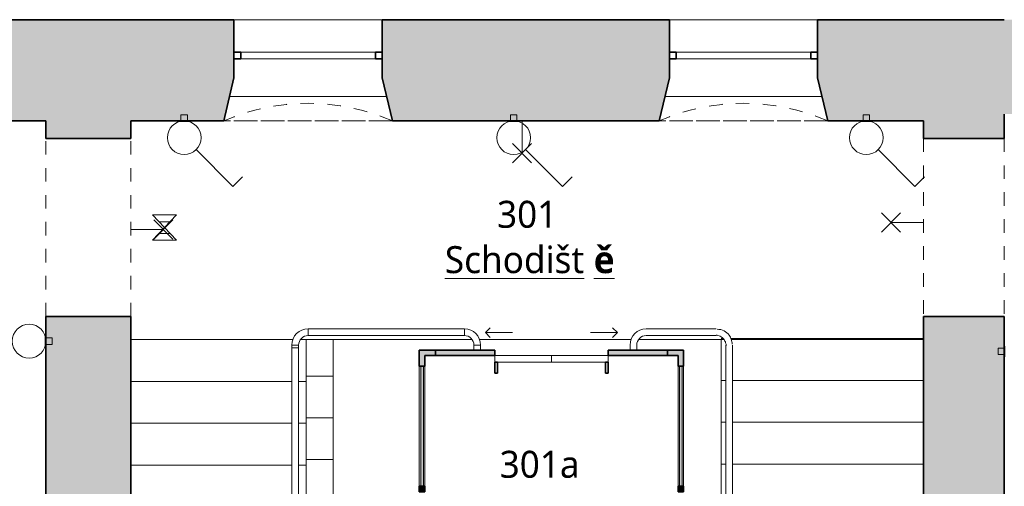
# Model space of a CAD drawing. Header units: metres. Extents: x -0.2 to 46.4, y -4.9 to 28.
# Tile 6 of 15: x 10.5 to 17.8, y 11.3 to 14.7. Entities that reach past the tile are written whole.
import ezdxf

# ---------------------------------------------------------------- set-up
doc = ezdxf.new("R2010")
doc.units = ezdxf.units.M
for name, pattern in [('AV - Cerch_ 1 tecka 4mm', [0.006, 0.004, -0.001, 0, -0.001]), ('AV - Cerch_ 2 tecky 2mm', [0.0038, 0.002, -0.0006, 0, -0.0006, 0, -0.0006]), ('AV - Cerch_ 2 tecky 4mm', [0.008, 0.004, -0.0015, 0, -0.001, 0, -0.0015])]:
    doc.linetypes.add(name, pattern=pattern)
doc.layers.add('AV-MISTNOSTI', color=5, linetype='Continuous', lineweight=5, true_color=0x0000ff)
doc.layers.add('AV-TEXTY', color=5, linetype='Continuous', lineweight=13, true_color=0x0000ff)
doc.layers.add('AV-SRAFY', color=7, linetype='Continuous', lineweight=35)
doc.layers.add('AV-STAVBA', color=7, linetype='Continuous', lineweight=18)
doc.styles.add('Trebuchet MS_B', font='trebuc.ttf', dxfattribs={"height": 0.2})

# ---------------------------------------------------------------- blocks, each defined once
blk = doc.blocks.new('GM_Otvor_obdélníkový - 1320x2750-1000893-3NP')
at = {"layer": 'AV-STAVBA', "color": 254, "linetype": 'AV - Cerch_ 1 tecka 4mm', "lineweight": 13, "true_color": 0xcccccc}
for p, q in [((-0.66, 0.315), (0.66, 0.315)), ((-0.66, -0.315), (0.66, -0.315)), ((-0.66, -0.315), (0.66, -0.315))]:
    blk.add_line(p, q, dxfattribs=at)
blk = doc.blocks.new('GM_Otvor_obdélníkový - 1320x2750-1001117-3NP')
at = {"layer": 'AV-STAVBA', "color": 254, "linetype": 'AV - Cerch_ 1 tecka 4mm', "lineweight": 13, "true_color": 0xcccccc}
for p, q in [((-0.66, 0.3), (0.66, 0.3)), ((-0.66, -0.3), (0.66, -0.3)), ((-0.66, -0.3), (0.66, -0.3))]:
    blk.add_line(p, q, dxfattribs=at)
blk = doc.blocks.new('Systémový panel - Prosklený panel - Interiérový-1045395-3NP')
at = {"layer": 'AV-STAVBA', "true_color": 0xcccccc}
blk.add_hatch(color=254, dxfattribs=at).paths.add_polyline_path([(-0.445, 0.01), (-0.445, -0.01), (0.445, -0.01), (0.445, 0.01), (0.0058, 0.01)])
at = {"layer": 'AV-STAVBA', "color": 254, "true_color": 0xcccccc}
for p, q in [((0.445, 0.01), (-0.445, 0.01)), ((-0.445, 0.01), (-0.445, -0.01)), ((0.445, -0.01), (0.445, 0.01)), ((-0.445, -0.01), (0.445, -0.01))]:
    blk.add_line(p, q, dxfattribs=at)
blk = doc.blocks.new('L Corner Mullion - 100x100-1395317-3NP')
at = {"layer": 'AV-STAVBA', "true_color": 0xcccccc}
blk.add_hatch(color=254, dxfattribs=at).paths.add_polyline_path([(-0.02, 0.1), (-0.02, 0.02), (-0.1, 0.02), (-0.1, -0.02), (0.02, -0.02), (0.02, 0.1)])
at = {"layer": 'AV-STAVBA', "color": 254, "lineweight": 35, "true_color": 0xcccccc}
for p, q in [((0.02, 0.1), (-0.02, 0.1)), ((-0.02, 0.1), (-0.02, 0.02)), ((0.02, -0.02), (0.02, 0.1)), ((-0.02, 0.02), (-0.1, 0.02)), ((-0.1, 0.02), (-0.1, -0.02)), ((-0.1, -0.02), (0.02, -0.02))]:
    blk.add_line(p, q, dxfattribs=at)
blk = doc.blocks.new('L Corner Mullion - 100x100-1395318-3NP')
at = {"layer": 'AV-STAVBA', "true_color": 0xcccccc}
blk.add_hatch(color=254, dxfattribs=at).paths.add_polyline_path([(0.02, 0.1), (0.02, -0.02), (-0.1, -0.02), (-0.1, 0.02), (-0.02, 0.02), (-0.02, 0.1)])
at = {"layer": 'AV-STAVBA', "color": 254, "lineweight": 35, "true_color": 0xcccccc}
for p, q in [((-0.02, 0.1), (0.02, 0.1)), ((-0.02, 0.02), (-0.02, 0.1)), ((0.02, 0.1), (0.02, -0.02)), ((-0.1, -0.02), (-0.1, 0.02)), ((-0.1, 0.02), (-0.02, 0.02)), ((0.02, -0.02), (-0.1, -0.02))]:
    blk.add_line(p, q, dxfattribs=at)
blk = doc.blocks.new('Obdélníková příčel - Koncepční příčel interiérová 40_40-1045116-3NP')
at = {"layer": 'AV-STAVBA', "true_color": 0xcccccc}
blk.add_hatch(color=254, dxfattribs=at).paths.add_polyline_path([(-0.02, -0.02), (-0.02, 0.02), (0.02, 0.02), (0.02, -0.02)])
at = {"layer": 'AV-STAVBA', "color": 254, "lineweight": 35, "true_color": 0xcccccc}
for p, q in [((-0.02, 0.02), (0.02, 0.02)), ((-0.02, -0.02), (-0.02, 0.02)), ((0.02, 0.02), (0.02, -0.02)), ((0.02, -0.02), (-0.02, -0.02))]:
    blk.add_line(p, q, dxfattribs=at)
blk = doc.blocks.new('Obdélníková příčel - Koncepční příčel interiérová 80_40-1045391-3NP')
at = {"layer": 'AV-STAVBA', "color": 254, "true_color": 0xcccccc}
for p, q in [((13.4248, 10.3582), (13.4248, 11.2482)), ((13.4648, 11.2482), (13.4648, 10.3582))]:
    blk.add_line(p, q, dxfattribs=at)
blk = doc.blocks.new('WI_2-2_bez středního sloupku - 1100x2250-1255372-3NP')
at = {"layer": 'AV-STAVBA', "color": 254, "linetype": 'AV - Cerch_ 1 tecka 4mm', "lineweight": 13, "true_color": 0xcccccc}
for p, q in [((0.55, 0.375), (-0.55, 0.375)), ((0.55, -0.375), (-0.55, -0.375))]:
    blk.add_line(p, q, dxfattribs=at)
at = {"layer": 'AV-STAVBA', "color": 254, "lineweight": 35, "true_color": 0xcccccc}
for p, q in [((-0.5, 0.135), (-0.55, 0.135)), ((-0.55, 0.085), (-0.5, 0.085)), ((-0.5, 0.085), (-0.5, 0.135)), ((0.55, 0.135), (0.5, 0.135)), ((0.5, 0.135), (0.5, 0.085)), ((0.5, 0.085), (0.55, 0.085))]:
    blk.add_line(p, q, dxfattribs=at)
at = {"layer": 'AV-STAVBA', "color": 254, "true_color": 0xcccccc}
for p, q in [((-0.5, 0.135), (0.5, 0.135)), ((0.5, 0.085), (-0.5, 0.085))]:
    blk.add_line(p, q, dxfattribs=at)
blk = doc.blocks.new('GM_Nika se zkoseným ostěním a klenutým nadpražím - 1050x2350-1255415-3NP')
at = {"layer": 'AV-STAVBA', "color": 254, "linetype": 'AV - Cerch_ 1 tecka 4mm', "lineweight": 13, "true_color": 0xcccccc}
for p, q in [((0.55, 0.375), (-0.55, 0.375)), ((0.625, -0.375), (-0.625, -0.375))]:
    blk.add_line(p, q, dxfattribs=at)
blk.add_arc((0, -1.8071), 1.5625, 66.42182, 113.57818, dxfattribs=at)
blk = doc.blocks.new('GM_Nika_zkosené ostění - v900-1255914-3NP')
at = {"layer": 'AV-STAVBA', "color": 254, "linetype": 'AV - Cerch_ 1 tecka 4mm', "lineweight": 13, "true_color": 0xcccccc}
blk.add_line((-0.5, 0.375), (0.75, 0.375), dxfattribs=at)
blk = doc.blocks.new('Railing - Railing-1395252-3NP')
at = {"layer": 'AV-STAVBA', "color": 254, "true_color": 0xcccccc}
for p, q in [((15.6281, 12.4559), (15.1081, 12.4559)), ((15.6281, 12.4059), (15.1081, 12.4059)), ((14.9881, 12.3359), (14.9881, 12.2982)), ((15.0381, 12.3359), (15.0381, 12.2982)), ((15.6981, 9.5782), (15.6981, 12.3359)), ((15.7481, 9.5782), (15.7481, 12.3359)), ((15.7481, 9.5782), (15.6981, 9.5782))]:
    blk.add_line(p, q, dxfattribs=at)
for radius in [0.12, 0.07]:
    blk.add_arc((15.1081, 12.3359), radius, 90, 180, dxfattribs=at)
for points, knots in [([(15.7451, 12.3425), (15.7451, 12.3545), (15.7413, 12.378), (15.7228, 12.4141), (15.6875, 12.4443), (15.6527, 12.4528), (15.6347, 12.4528)], [7.068583, 7.068583, 7.068583, 7.068583, 7.382743, 7.696902, 8.168141, 8.63938, 8.63938, 8.63938, 8.63938]), ([(15.7012, 12.3294), (15.7012, 12.3372), (15.6987, 12.3535), (15.688, 12.3745), (15.6734, 12.3903), (15.6574, 12.401), (15.6418, 12.4068), (15.6319, 12.4084), (15.6281, 12.4087)], [7.068583, 7.068583, 7.068583, 7.068583, 7.382743, 7.696902, 7.932521, 8.168141, 8.40376, 8.553039, 8.553039, 8.553039, 8.553039])]:
    blk.add_open_spline(points, degree=3, knots=knots, dxfattribs=at)
blk = doc.blocks.new('DO_2_Ocel__posuvné_výtahové - 800x1970-1045821-3NP')
at = {"layer": 'AV-STAVBA', "color": 254, "lineweight": 35, "true_color": 0xcccccc}
for p, q in [((-0.4, 0.15), (-0.42, 0.15)), ((-0.42, 0.15), (-0.42, 0.07)), ((-0.4, 0.07), (-0.4, 0.15)), ((0.42, 0.15), (0.4, 0.15)), ((0.4, 0.15), (0.4, 0.07)), ((0.42, 0.07), (0.42, 0.15)), ((-0.42, 0.07), (-0.4, 0.07)), ((0.4, 0.07), (0.42, 0.07))]:
    blk.add_line(p, q, dxfattribs=at)
at = {"layer": 'AV-STAVBA', "color": 254, "linetype": 'AV - Cerch_ 1 tecka 4mm', "true_color": 0xcccccc}
blk.add_line((-0.52, 0.02), (0.52, 0.02), dxfattribs=at)
at = {"layer": 'AV-STAVBA', "color": 254, "true_color": 0xcccccc}
for p, q in [((-0.42, 0.07), (0, 0.07)), ((-0.42, 0.02), (-0.42, 0.07)), ((0, 0.02), (-0.42, 0.02)), ((0, 0.07), (0.42, 0.07)), ((0, 0.07), (0.42, 0.07)), ((0, 0.02), (0, 0.07)), ((0.42, 0.02), (0, 0.02)), ((0.42, 0.07), (0.42, 0.02)), ((-0.4896, -0.15), (-0.4542, -0.1146)), ((0.4896, -0.15), (0.4542, -0.1146)), ((-0.4896, -0.15), (-0.2896, -0.15)), ((-0.4896, -0.15), (-0.4542, -0.1854)), ((0.4896, -0.15), (0.2896, -0.15)), ((0.4896, -0.15), (0.4542, -0.1854))]:
    blk.add_line(p, q, dxfattribs=at)
blk = doc.blocks.new('Railing - Railing-1395376-3NP')
at = {"layer": 'AV-STAVBA', "color": 254, "true_color": 0xcccccc}
for p, q in [((12.5994, 12.4059), (12.5994, 12.4559)), ((13.7594, 12.4559), (12.5994, 12.4559)), ((12.5994, 12.4059), (12.5994, 12.4559)), ((13.7594, 12.4559), (13.7594, 12.4059)), ((13.7594, 12.4559), (13.7594, 12.4059)), ((12.5994, 12.4059), (13.7594, 12.4059)), ((12.4794, 12.3359), (12.5294, 12.3359)), ((12.4794, 12.3359), (12.5294, 12.3359)), ((12.4794, 12.3359), (12.4794, 12.3159)), ((12.5294, 12.3159), (12.5294, 12.3359)), ((13.8294, 12.3359), (13.8794, 12.3359)), ((13.8294, 12.3359), (13.8294, 12.2982)), ((13.8294, 12.3359), (13.8794, 12.3359)), ((13.8794, 12.2982), (13.8794, 12.3359))]:
    blk.add_line(p, q, dxfattribs=at)
for centre, radius, start, end in [((12.5994, 12.3359), 0.12, 90, 180), ((13.7594, 12.3359), 0.12, 0, 90), ((12.5994, 12.3359), 0.07, 90, 180), ((13.7594, 12.3359), 0.07, 0, 90)]:
    blk.add_arc(centre, radius, start, end, dxfattribs=at)
blk = doc.blocks.new('Railing - BA_Panel zábradlí-1398140-3NP')
at = {"layer": 'AV-STAVBA', "color": 254, "true_color": 0xcccccc}
for p, q in [((-0.0274, 0.08), (-0.0274, 0.11)), ((-0.0274, 0.11), (-0.0074, 0.11)), ((-0.0074, 0.08), (-0.0274, 0.08)), ((-0.0274, 0.08), (-0.0274, 0.0377)), ((-0.0074, 0.11), (-0.0074, 0.08)), ((-0.0074, 0.0377), (-0.0074, 0.08)), ((-0.0274, 0), (-0.0274, 0.0377)), ((-0.0074, 0.0377), (-0.0274, 0.0377)), ((-0.0274, -0.0377), (-0.0274, 0)), ((-0.0274, 0), (-0.0074, 0)), ((-0.0074, 0.0377), (-0.0074, 0)), ((-0.0074, 0), (-0.0074, -0.0377)), ((-0.0274, -0.0377), (-0.0274, -0.08)), ((-0.0274, -0.0377), (-0.0074, -0.0377)), ((-0.0074, -0.08), (-0.0074, -0.0377)), ((-0.0274, -0.08), (-0.0074, -0.08)), ((-0.0274, -0.11), (-0.0274, -0.08)), ((-0.0274, -0.11), (-0.0074, -0.11)), ((-0.0074, -0.08), (-0.0074, -0.11))]:
    blk.add_line(p, q, dxfattribs=at)
blk = doc.blocks.new('Railing - Railing-1398137-3NP')
at = {"layer": 'AV-STAVBA', "color": 254, "true_color": 0xcccccc}
for p, q in [((12.4794, 12.3159), (12.5294, 12.3159)), ((12.4794, 12.3159), (12.4794, 10.7699)), ((12.5294, 12.3159), (12.5294, 10.7932)), ((12.4794, 10.7699), (12.5294, 10.7932))]:
    blk.add_line(p, q, dxfattribs=at)
at = {"layer": 'AV-STAVBA', "color": 254, "linetype": 'AV - Cerch_ 2 tecky 2mm', "true_color": 0xcccccc}
for p, q in [((12.4794, 10.7699), (12.4794, 9.2759)), ((12.5294, 10.7932), (12.5294, 9.2759)), ((12.4794, 9.2759), (12.4794, 9.1959)), ((12.5294, 9.2759), (12.5294, 9.1959)), ((12.5294, 9.1959), (12.4794, 9.1959))]:
    blk.add_line(p, q, dxfattribs=at)
blk.add_blockref('Railing - BA_Panel zábradlí-1398140-3NP', (12.5194, 10.6109))
blk = doc.blocks.new('D0089 - 1514 - OÚPSŘ_Benešova_rvt-1-3NP')
at = {"layer": 'AV-SRAFY', "lineweight": 18, "true_color": 0xcccccc}
h = blk.add_hatch(color=254, dxfattribs=at)
h.paths.add_polyline_path([(10.6548, 13.9982), (11.9748, 13.9982), (12.0498, 14.3182), (12.0498, 14.7482), (10.1898, 14.7482), (10.1898, 14.3182), (10.2648, 13.9982)])
h.paths.add_polyline_path([(8.5148, 13.9982), (9.0148, 13.9982), (9.0898, 14.3182), (9.0898, 14.7482), (7.0298, 14.7482), (7.0298, 14.3182), (7.1048, 13.9982), (8.4343, 13.9982)])
h.paths.add_polyline_path([(17.5457, 13.9982), (17.7648, 13.9982), (17.7648, 14.7482), (16.3798, 14.7482), (16.3798, 14.3182), (16.4548, 13.9982), (17.2926, 13.9982)])
h.paths.add_polyline_path([(4.8748, 13.9982), (5.8548, 13.9982), (5.9298, 14.3182), (5.9298, 14.7482), (4.4098, 14.7482), (4.4098, 14.3182), (4.4848, 13.9982), (4.7248, 13.9982)])
h.paths.add_polyline_path([(15.2048, 13.9982), (15.2798, 14.3182), (15.2798, 14.7482), (13.1498, 14.7482), (13.1498, 14.3182), (13.2248, 13.9982)])
h.paths.add_polyline_path([(0.2248, 13.9982), (0.7148, 13.9982), (0.7898, 14.3182), (0.7898, 14.7482), (0.2248, 14.7482)])
h.paths.add_polyline_path([(1.9648, 13.9982), (3.2348, 13.9982), (3.3098, 14.3182), (3.3098, 14.7482), (1.8898, 14.7482), (1.8898, 14.3182)])
at = {"layer": 'AV-SRAFY', "lineweight": 5, "true_color": 0xcccccc}
h = blk.add_hatch(color=254, dxfattribs=at)
h.paths.add_polyline_path([(35.7548, 14.0482), (37.3498, 14.0482), (37.4248, 14.3082), (37.4248, 14.7482), (35.6798, 14.7482), (35.6798, 14.3082)])
h.paths.add_polyline_path([(39.2348, 14.0482), (39.2348, 14.7482), (38.5248, 14.7482), (38.5248, 14.3082), (38.5998, 14.0482)])
h.paths.add_polyline_path([(24.9948, 14.0482), (26.0848, 14.0482), (26.0848, 14.7482), (24.8748, 14.7482), (24.8748, 14.0482), (24.9748, 14.0482)])
h.paths.add_polyline_path([(27.5148, 14.0482), (29.2048, 14.0482), (29.2798, 14.3082), (29.2798, 14.7482), (27.5148, 14.7482), (27.5148, 14.3482)])
h.paths.add_polyline_path([(34.5048, 14.0482), (34.5798, 14.3082), (34.5798, 14.7482), (33.3798, 14.7482), (33.3798, 14.3082), (33.4548, 14.0482), (34.1648, 14.0482)])
h.paths.add_polyline_path([(23.8998, 14.0482), (24.4248, 14.0482), (24.4248, 14.7482), (23.8998, 14.7482)])
h.paths.add_polyline_path([(30.4548, 14.0482), (32.2048, 14.0482), (32.2798, 14.3082), (32.2798, 14.7482), (30.3798, 14.7482), (30.3798, 14.3082)])
h.paths.add_polyline_path([(22.8048, 14.0482), (23.1998, 14.0482), (23.1998, 14.7482), (22.6548, 14.7482), (22.6548, 14.0482), (22.7848, 14.0482)])
h.paths.add_polyline_path([(21.8483, 14.0482), (22.2048, 14.0482), (22.2048, 14.7482), (20.9048, 14.7482), (20.9048, 14.2982), (20.9798, 14.0482), (21.7948, 14.0482)])
h.paths.add_polyline_path([(17.7648, 14.0482), (18.5298, 14.0482), (18.6048, 14.2982), (18.6048, 14.7482), (17.7648, 14.7482), (17.7648, 14.0583)])
h.paths.add_polyline_path([(19.9048, 14.2982), (19.9048, 14.7482), (19.6048, 14.7482), (19.6048, 14.2982), (19.8236, 14.2982)])
at = {"layer": 'AV-SRAFY', "lineweight": 18, "true_color": 0xcccccc}
h = blk.add_hatch(color=254, dxfattribs=at)
h.paths.add_polyline_path([(10.9048, 7.7082), (11.2848, 7.7082), (11.2848, 8.3882), (10.6548, 8.3882), (10.6548, 7.7082)])
h.paths.add_polyline_path([(11.2183, 9.1882), (11.2848, 9.1882), (11.2848, 12.5482), (10.6548, 12.5482), (10.6548, 9.1882), (10.7121, 9.1882)])
h.paths.add_polyline_path([(10.6548, 13.8682), (11.2848, 13.8682), (11.2848, 13.9982), (10.6548, 13.9982)])
h = blk.add_hatch(color=254, dxfattribs=at)
h.paths.add_polyline_path([(17.5048, 8.0382), (17.7648, 8.0382), (17.7648, 8.3782), (17.1648, 8.3782), (17.1648, 8.0382), (17.2926, 8.0382)])
h.paths.add_polyline_path([(17.2926, 9.1282), (17.7648, 9.1282), (17.7648, 12.5482), (17.1648, 12.5482), (17.1648, 9.1282)])
h.paths.add_polyline_path([(17.5457, 13.8682), (17.7648, 13.8682), (17.7648, 13.9982), (17.1648, 13.9982), (17.1648, 13.8682), (17.2926, 13.8682)])
h = blk.add_hatch(color=254, dxfattribs=at)
h.paths.add_polyline_path([(15.2648, 12.2582), (15.2648, 12.2982), (14.8248, 12.2982), (14.8248, 12.2582)])
h.paths.add_polyline_path([(13.7493, 12.2582), (13.9848, 12.2582), (13.9848, 12.2982), (13.5448, 12.2982), (13.5448, 12.2582)])
at = {"layer": 'AV-STAVBA', "color": 254, "lineweight": 35, "true_color": 0xcccccc}
for p, q in [((12.0498, 14.7482), (10.1898, 14.7482)), ((12.0498, 14.3182), (12.0498, 14.7482)), ((15.2798, 14.7482), (13.1498, 14.7482)), ((13.1498, 14.7482), (13.1498, 14.3182)), ((15.2798, 14.3182), (15.2798, 14.7482)), ((17.7648, 14.7482), (16.3798, 14.7482)), ((16.3798, 14.7482), (16.3798, 14.3182)), ((11.9748, 13.9982), (12.0498, 14.3182)), ((13.1498, 14.3182), (13.2248, 13.9982)), ((15.2048, 13.9982), (15.2798, 14.3182)), ((16.3798, 14.3182), (16.4548, 13.9982)), ((17.7648, 13.9982), (17.7648, 14.0482)), ((10.2648, 13.9982), (10.6548, 13.9982)), ((10.6548, 13.9982), (10.6548, 13.8682)), ((11.2848, 13.9982), (11.9748, 13.9982)), ((11.2848, 13.8682), (11.2848, 13.9982)), ((13.2248, 13.9982), (15.2048, 13.9982)), ((16.4548, 13.9982), (17.1648, 13.9982)), ((17.1648, 13.9982), (17.1648, 13.8682)), ((17.7648, 13.8682), (17.7648, 13.9982)), ((10.6548, 13.8682), (11.2848, 13.8682)), ((17.1648, 13.8682), (17.7648, 13.8682)), ((11.2848, 12.5482), (10.6548, 12.5482)), ((10.6548, 12.5482), (10.6548, 9.1882)), ((11.2848, 9.1882), (11.2848, 12.5482)), ((17.1648, 12.5482), (17.1648, 9.1282)), ((17.7648, 12.5482), (17.1648, 12.5482)), ((17.7648, 9.1282), (17.7648, 12.5482)), ((13.9848, 12.2982), (13.5448, 12.2982)), ((13.5448, 12.2982), (13.5448, 12.2582)), ((13.9848, 12.2582), (13.9848, 12.2982)), ((15.2648, 12.2982), (14.8248, 12.2982)), ((14.8248, 12.2982), (14.8248, 12.2582)), ((15.2648, 12.2582), (15.2648, 12.2982)), ((13.5448, 12.2582), (13.9848, 12.2582)), ((14.8248, 12.2582), (15.2648, 12.2582))]:
    blk.add_line(p, q, dxfattribs=at)
at = {"layer": 'AV-STAVBA', "color": 254, "true_color": 0xcccccc}
for p, q in [((12.0498, 14.7482), (13.1498, 14.7482)), ((15.2798, 14.7482), (16.3798, 14.7482)), ((12.017, 14.1782), (13.1826, 14.1782)), ((15.247, 14.1782), (16.4126, 14.1782)), ((12.4868, 12.3759), (11.2848, 12.3759)), ((12.5848, 12.3759), (12.5436, 12.3759)), ((12.5848, 12.3759), (12.5848, 12.0659)), ((12.5848, 12.3759), (13.8153, 12.3759)), ((12.7848, 12.3759), (12.7848, 12.1059)), ((13.8721, 12.3759), (14.9955, 12.3759)), ((15.0523, 12.3759), (15.6857, 12.3759)), ((15.6648, 12.3832), (15.6784, 12.3832)), ((15.6648, 12.0732), (15.6648, 12.3759)), ((15.7365, 12.3832), (17.1648, 12.3832)), ((15.7395, 12.3759), (17.1648, 12.3759)), ((12.4794, 12.0659), (11.2848, 12.0659)), ((12.5848, 12.0659), (12.5294, 12.0659)), ((12.7848, 12.1059), (12.5848, 12.1059)), ((12.5848, 12.0659), (12.5848, 11.7559)), ((12.7848, 12.1059), (12.7848, 11.7959)), ((15.6648, 11.7632), (15.6648, 12.0732)), ((15.6648, 12.0732), (15.6981, 12.0732)), ((15.7481, 12.0732), (17.1648, 12.0732)), ((12.7848, 11.7959), (12.5848, 11.7959)), ((12.7848, 11.7959), (12.7848, 11.4859)), ((15.6648, 11.4532), (15.6648, 11.7632)), ((15.6648, 11.7632), (15.6981, 11.7632)), ((15.7481, 11.7632), (17.1648, 11.7632)), ((12.4794, 11.7559), (11.2848, 11.7559)), ((12.5848, 11.7559), (12.5294, 11.7559)), ((12.5848, 11.7559), (12.5848, 11.4459)), ((12.7848, 11.4859), (12.5848, 11.4859)), ((12.7848, 11.4859), (12.7848, 11.1759)), ((12.4794, 11.4459), (11.2848, 11.4459)), ((12.5848, 11.4459), (12.5294, 11.4459)), ((12.5848, 11.4459), (12.5848, 11.1359)), ((15.6648, 11.1432), (15.6648, 11.4532)), ((15.6648, 11.4532), (15.6981, 11.4532)), ((15.7481, 11.4532), (17.1648, 11.4532))]:
    blk.add_line(p, q, dxfattribs=at)
at = {"layer": 'AV-STAVBA', "color": 254, "linetype": 'AV - Cerch_ 2 tecky 4mm', "true_color": 0xcccccc}
for p, q in [((12.4868, 12.3759), (11.2848, 12.3759)), ((12.5848, 12.3759), (12.5436, 12.3759)), ((12.4794, 12.0659), (11.2848, 12.0659)), ((12.5848, 12.0659), (12.5294, 12.0659)), ((12.7848, 12.1059), (12.5848, 12.1059)), ((15.6648, 12.0732), (15.6981, 12.0732)), ((15.7481, 12.0732), (17.1648, 12.0732)), ((12.7848, 11.7959), (12.5848, 11.7959)), ((15.6648, 11.7632), (15.6981, 11.7632)), ((15.7481, 11.7632), (17.1648, 11.7632)), ((12.4794, 11.7559), (11.2848, 11.7559)), ((12.5848, 11.7559), (12.5294, 11.7559)), ((12.7848, 11.4859), (12.5848, 11.4859)), ((12.4794, 11.4459), (11.2848, 11.4459)), ((12.5848, 11.4459), (12.5294, 11.4459)), ((15.6648, 11.4532), (15.6981, 11.4532)), ((15.7481, 11.4532), (17.1648, 11.4532))]:
    blk.add_line(p, q, dxfattribs=at)
at = {"layer": 'AV-STAVBA', "color": 254, "lineweight": 18, "true_color": 0xcccccc}
for name, p in [('GM_Nika se zkoseným ostěním a klenutým nadpražím - 1050x2350-1255415-3NP', (12.5998, 14.3732)), ('WI_2-2_bez středního sloupku - 1100x2250-1255372-3NP', (12.5998, 14.3732)), ('GM_Nika se zkoseným ostěním a klenutým nadpražím - 1050x2350-1255415-3NP', (15.8298, 14.3732)), ('WI_2-2_bez středního sloupku - 1100x2250-1255372-3NP', (15.8298, 14.3732)), ('Railing - Railing-1395376-3NP', (0, 0)), ('Railing - Railing-1395252-3NP', (0, 0)), ('Railing - Railing-1398137-3NP', (0, 0)), ('Obdélníková příčel - Koncepční příčel interiérová 80_40-1045391-3NP', (0, 0.93))]:
    blk.add_blockref(name, p, dxfattribs=at)
for name, p, rotation in [('GM_Nika_zkosené ostění - v900-1255914-3NP', (12.7248, 14.3732), 180), ('GM_Nika_zkosené ostění - v900-1255914-3NP', (15.9548, 14.3732), 180), ('GM_Otvor_obdélníkový - 1320x2750-1000893-3NP', (10.9698, 13.2082), 89.9999999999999), ('GM_Otvor_obdélníkový - 1320x2750-1001117-3NP', (17.4648, 13.2082), 269.9999999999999), ('DO_2_Ocel__posuvné_výtahové - 800x1970-1045821-3NP', (14.4048, 12.2782), 180), ('L Corner Mullion - 100x100-1395317-3NP', (13.4448, 12.2782), 180), ('Systémový panel - Prosklený panel - Interiérový-1045395-3NP', (13.4448, 11.7332), 90), ('Obdélníková příčel - Koncepční příčel interiérová 80_40-1045391-3NP', (28.8096, 22.5364), 180), ('Systémový panel - Prosklený panel - Interiérový-1045395-3NP', (15.3648, 11.7332), 270)]:
    blk.add_blockref(name, p, dxfattribs=dict(at, rotation=rotation))
at = {"layer": 'AV-STAVBA', "color": 254, "lineweight": 18, "true_color": 0xcccccc, "extrusion": (0, 0, -1)}
for name, p, rotation in [('L Corner Mullion - 100x100-1395318-3NP', (-15.3648, 12.2782), 180), ('Obdélníková příčel - Koncepční příčel interiérová 40_40-1045116-3NP', (-13.4448, 11.2682), 90), ('Obdélníková příčel - Koncepční příčel interiérová 40_40-1045116-3NP', (-15.3648, 11.2682), 270)]:
    blk.add_blockref(name, p, dxfattribs=dict(at, rotation=rotation))
blk = doc.blocks.new('EF_Vypínač - Jednoklapka-835338-3NP')
at = {"layer": 'AV-STAVBA'}
for p, q in [((2.934, 5.9632), (3.014, 5.9632)), ((2.934, 5.9582), (2.934, 5.9632)), ((3.014, 5.9582), (2.934, 5.9582)), ((3.004, 5.9632), (2.944, 5.9632)), ((2.944, 5.9632), (3.004, 5.9632)), ((2.95, 5.9132), (2.95, 5.9582)), ((2.998, 5.9582), (2.998, 5.9132)), ((3.014, 5.9632), (3.014, 5.9582)), ((2.998, 5.9132), (2.95, 5.9132))]:
    blk.add_line(p, q, dxfattribs=at)
blk = doc.blocks.new('LF_polokoule_face - LF_polokoule_face-899879-3NP')
at = {"layer": 'AV-STAVBA', "color": 5, "true_color": 0x0000ff}
for p, q in [((16.9957, 13.3149), (16.8543, 13.1735)), ((16.9957, 13.1735), (16.8543, 13.3149)), ((17.1648, 13.2442), (16.925, 13.2442))]:
    blk.add_line(p, q, dxfattribs=at)
blk = doc.blocks.new('LF_Svítidlo nouzové nástěnné - Svítidlo nástěnné_nouzové-902812-3NP')
at = {"layer": 'AV-STAVBA', "color": 5, "true_color": 0x0000ff}
for p, q in [((11.4464, 13.1122), (11.6232, 13.3009)), ((11.4464, 13.3009), (11.6232, 13.1122)), ((11.4464, 13.3009), (11.6232, 13.3009)), ((11.4944, 13.2497), (11.5753, 13.2497)), ((11.4944, 13.1634), (11.5753, 13.1634)), ((11.4464, 13.1122), (11.6232, 13.1122))]:
    blk.add_line(p, q, dxfattribs=at)

msp = doc.modelspace()

# ---------------------------------------------------------------- linework, layer by layer
at = {"layer": 'AV-TEXTY', "lineweight": 5}
for p, q in [((11.7689, 13.7848), (11.7986, 13.7551)), ((11.7689, 13.7848), (12.0415, 13.5122)), ((14.2135, 13.7848), (14.2432, 13.7551)), ((14.2135, 13.7848), (14.4861, 13.5122)), ((16.8291, 13.7848), (16.8588, 13.7551)), ((16.8291, 13.7848), (17.1017, 13.5122)), ((12.0415, 13.5122), (12.1135, 13.5841)), ((14.4861, 13.5122), (14.5581, 13.5841)), ((17.1017, 13.5122), (17.1737, 13.5841))]:
    msp.add_line(p, q, dxfattribs=at)
for centre in [(11.6805, 13.8732), (14.1251, 13.8732), (16.7407, 13.8732), (10.5298, 12.3644)]:
    msp.add_circle(centre, 0.125, dxfattribs=at)

# ---------------------------------------------------------------- block references
at = {"lineweight": 5}
msp.add_blockref('D0089 - 1514 - OÚPSŘ_Benešova_rvt-1-3NP', (0, 0), dxfattribs=at)
at = {"layer": 'AV-STAVBA'}
for p, rotation in [((14.6545, 19.9564), 180), ((17.0991, 19.9564), 180), ((19.7147, 19.9564), 180), ((16.613, 9.3903), 90.00000000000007), ((11.8066, 15.2624), 270.0000000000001)]:
    msp.add_blockref('EF_Vypínač - Jednoklapka-835338-3NP', p, dxfattribs=dict(at, rotation=rotation))
at = {"layer": 'AV-STAVBA', "color": 5, "true_color": 0x0000ff}
for p, rotation in [((27.4317, -3.1666), 89.9999999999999), ((28.4496, 26.4369), 180)]:
    msp.add_blockref('LF_polokoule_face - LF_polokoule_face-899879-3NP', p, dxfattribs=dict(at, rotation=rotation))
for name in ['LF_Svítidlo nouzové nástěnné - Svítidlo nástěnné_nouzové-902812-3NP', 'LF_polokoule_face - LF_polokoule_face-899879-3NP']:
    msp.add_blockref(name, (0, 0), dxfattribs=at)

# ---------------------------------------------------------------- texts
at = {"layer": 'AV-MISTNOSTI', "char_height": 0.2, "attachment_point": 1, "style": 'Trebuchet MS_B'}
for s, insert, width in [('301', (14.0013, 13.4052), 0.601266), ('\\LSchodišt', (13.6143, 13.0689), 1.338818), ('\\L\\fTrebuchet MS|b1|i0|c238|p34|;\\Lě', (14.7189, 13.0689), 0.200422), ('301a', (14.0207, 11.5514), 0.785654)]:
    msp.add_mtext(s, dxfattribs=dict(at, insert=insert, width=width))

doc.saveas('drawing.dxf')
